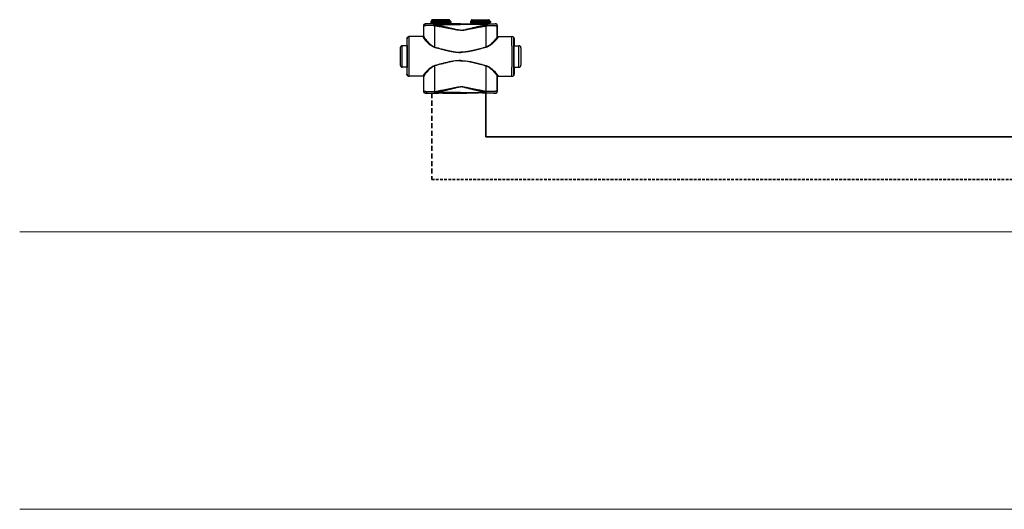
# Model space of a CAD drawing. Header units: millimetres. Extents: x 1279 to 58476, y -6899 to 74987.
# Tile 1 of 157: x 1279 to 2522, y -4179 to -3561. Entities that reach past the tile are written whole.
import ezdxf

# ---------------------------------------------------------------- set-up
doc = ezdxf.new("R2010")
doc.units = ezdxf.units.MM
for name, pattern in [('phl_thick', [0]), ('VERDECKT', [9.525, 6.35, -3.175]), ('ČÁRKOVANÁ', [0.75, 0.5, -0.25])]:
    doc.linetypes.add(name, pattern=pattern)
for name, color, linetype, lineweight in [('UT_POTRUBI - PŘÍVOD', 1, 'Continuous', 35), ('UT_POTRUBI - ZPÁTEČKA', 5, 'ČÁRKOVANÁ', 35), ('UT_SCHÉMA_PŘÍVOD', 10, 'Continuous', 35), ('UT_SCHÉMA_ZPÁTEČKA', 172, 'VERDECKT', 35), ('VZT_50 POPIS - OBECNE', 7, 'Continuous', 5)]:
    doc.layers.add(name, color=color, linetype=linetype, lineweight=lineweight)

msp = doc.modelspace()

# ---------------------------------------------------------------- linework, layer by layer
at = {"color": 0, "linetype": 'Continuous'}
for p, q in [((1791.4, -3566.4), (1791.3, -3566.3)), ((1792.9, -3566.3), (1791.3, -3566.3)), ((1793.3, -3566.4), (1792.9, -3566.3)), ((1798, -3563.1), (1797.7, -3563.4)), ((1822.9, -3563.4), (1797.7, -3563.4)), ((1797.7, -3563.4), (1797.7, -3564.8)), ((1797.7, -3564.8), (1798.6, -3565.7)), ((1797.7, -3564.8), (1822.9, -3564.8)), ((1822.6, -3563.1), (1798, -3563.1)), ((1798.6, -3565.7), (1821.9, -3565.7)), ((1821.8, -3562.3), (1798.8, -3562.3)), ((1798.8, -3562.3), (1798.8, -3563)), ((1821.8, -3563), (1798.8, -3563)), ((1798.8, -3566.1), (1821.8, -3566.1)), ((1798.8, -3566.1), (1798.8, -3566.5)), ((1820.7, -3561.2), (1799.9, -3561.2)), ((1806.4, -3566.5), (1801.5, -3566.5)), ((1801.5, -3567.2), (1801.5, -3566.5)), ((1835.3, -3566.5), (1814.1, -3566.5)), ((1821.8, -3562.3), (1821.8, -3563)), ((1821.8, -3566.1), (1821.8, -3566.5)), ((1822.9, -3564.8), (1821.9, -3565.7)), ((1822.6, -3563.1), (1822.9, -3563.4)), ((1822.9, -3563.4), (1822.9, -3564.8)), ((1829, -3566.3), (1827.3, -3566.4)), ((1835.3, -3566.3), (1829, -3566.3)), ((1835.3, -3566.3), (1841.5, -3566.3)), ((1835.3, -3566.5), (1856.4, -3566.5)), ((1841.5, -3566.3), (1843.3, -3566.4)), ((1848, -3563.1), (1847.7, -3563.4)), ((1847.7, -3563.4), (1872.9, -3563.4)), ((1847.7, -3563.4), (1847.7, -3564.8)), ((1872.9, -3564.8), (1847.7, -3564.8)), ((1847.7, -3564.8), (1848.6, -3565.7)), ((1848, -3563.1), (1872.6, -3563.1)), ((1871.9, -3565.7), (1848.6, -3565.7)), ((1848.8, -3562.3), (1848.8, -3563)), ((1848.8, -3562.3), (1871.8, -3562.3)), ((1848.8, -3563), (1871.8, -3563)), ((1871.8, -3566.1), (1848.8, -3566.1)), ((1848.8, -3566.1), (1848.8, -3566.5)), ((1849.9, -3561.2), (1870.7, -3561.2)), ((1864.1, -3566.5), (1869, -3566.5)), ((1869, -3567.2), (1869, -3566.5)), ((1871.8, -3562.3), (1871.8, -3563)), ((1871.8, -3566.1), (1871.8, -3566.5)), ((1872.9, -3564.8), (1871.9, -3565.7)), ((1872.6, -3563.1), (1872.9, -3563.4)), ((1872.9, -3563.4), (1872.9, -3564.8)), ((1877.3, -3566.4), (1877.6, -3566.3)), ((1877.6, -3566.3), (1879.3, -3566.3)), ((1879.1, -3566.4), (1879.3, -3566.3)), ((1788.9, -3568.9), (1788.8, -3568.8)), ((1788.8, -3581.8), (1788.8, -3568.8)), ((1801.5, -3567.2), (1835.3, -3567.2)), ((1869, -3567.2), (1835.3, -3567.2)), ((1881.6, -3568.9), (1881.8, -3568.8)), ((1881.8, -3581.8), (1881.8, -3568.8)), ((1767.8, -3585.1), (1767.6, -3585.1)), ((1767.6, -3585.1), (1767.6, -3593.2)), ((1788.1, -3582.6), (1770.1, -3582.6)), ((1788.8, -3581.8), (1788.9, -3581.8)), ((1881.8, -3581.8), (1881.6, -3581.8)), ((1882.4, -3582.6), (1900.5, -3582.6)), ((1902.7, -3585.1), (1903, -3585.1)), ((1903, -3585.1), (1903, -3593.2)), ((1759.1, -3596.6), (1759.1, -3618.6)), ((1767.8, -3594.1), (1761.6, -3594.1)), ((1761.6, -3621.1), (1761.6, -3594.1)), ((1767.6, -3593.2), (1767.8, -3593.6)), ((1767.9, -3593.6), (1767.9, -3593.6)), ((1902.6, -3593.6), (1902.6, -3593.6)), ((1903, -3593.2), (1902.7, -3593.6)), ((1902.7, -3594.1), (1909, -3594.1)), ((1909, -3621.1), (1909, -3594.1)), ((1911.5, -3596.6), (1911.5, -3618.6)), ((1767.8, -3621.1), (1761.6, -3621.1)), ((1767.8, -3621.6), (1767.6, -3621.9)), ((1767.6, -3621.9), (1767.6, -3630.1)), ((1767.9, -3621.6), (1767.9, -3621.6)), ((1902.6, -3621.6), (1902.6, -3621.6)), ((1902.7, -3621.1), (1909, -3621.1)), ((1902.7, -3621.6), (1903, -3621.9)), ((1903, -3621.9), (1903, -3630.1)), ((1767.6, -3630.1), (1767.8, -3630.1)), ((1788.1, -3632.6), (1770.1, -3632.6)), ((1788.9, -3633.4), (1788.8, -3633.4)), ((1788.8, -3651.5), (1788.8, -3633.4)), ((1881.6, -3633.4), (1881.8, -3633.4)), ((1881.8, -3651.5), (1881.8, -3633.4)), ((1882.4, -3632.6), (1900.5, -3632.6)), ((1903, -3630.1), (1902.7, -3630.1)), ((1788.8, -3651.5), (1788.9, -3651.4)), ((1791.3, -3654), (1791.4, -3653.9)), ((1793.3, -3653.9), (1792.9, -3654)), ((1802.8, -3651.7), (1803, -3651.7)), ((1803.1, -3653.8), (1803.3, -3653.8)), ((1835.3, -3653.1), (1803.3, -3653.1)), ((1803.3, -3653.8), (1803.3, -3653.1)), ((1803.3, -3653.8), (1804.6, -3653.8)), ((1815.9, -3653.8), (1835.3, -3653.8)), ((1829, -3654), (1827.3, -3653.9)), ((1835.3, -3653.1), (1867.2, -3653.1)), ((1854.6, -3653.8), (1835.3, -3653.8)), ((1841.5, -3654), (1843.3, -3653.9)), ((1867.2, -3653.8), (1865.9, -3653.8)), ((1867.2, -3653.8), (1867.2, -3653.1)), ((1867.4, -3653.8), (1867.2, -3653.8)), ((1867.7, -3651.7), (1867.5, -3651.7)), ((1877.3, -3653.9), (1877.6, -3654)), ((1879.3, -3654), (1879.1, -3653.9)), ((1881.8, -3651.5), (1881.6, -3651.4)), ((1792.9, -3654), (1791.3, -3654)), ((1835.3, -3654), (1829, -3654)), ((1835.3, -3654), (1841.5, -3654)), ((1877.6, -3654), (1879.3, -3654))]:
    msp.add_line(p, q, dxfattribs=at)
for centre, radius, start, end in [((1791.4, -3568.9), 2.5, 90.0025, 179.9975), ((1798.3, -3566.1), 0.5, 0, 45), ((1799.9, -3562.3), 1.1, 90, 180), ((1799.9, -3563), 1.1, 180, 185.2187), ((1820.7, -3562.3), 1.1, 0, 90), ((1820.7, -3563), 1.1, 354.7813, 0), ((1822.3, -3566.1), 0.5, 135, 180), ((1848.3, -3566.1), 0.5, 0, 45), ((1849.9, -3562.3), 1.1, 90, 180), ((1849.9, -3563), 1.1, 180, 185.2187), ((1870.7, -3562.3), 1.1, 0, 90), ((1870.7, -3563), 1.1, 354.7813, 0), ((1872.3, -3566.1), 0.5, 135, 180), ((1879.1, -3568.9), 2.5, 0.0025, 89.9975), ((1770.3, -3585.1), 2.5, 90.0022, 180.0011), ((1788.1, -3581.8), 0.8, 270.0036, 359.9972), ((1882.4, -3581.8), 0.8, 180.0028, 269.9964), ((1900.2, -3585.1), 2.5, 359.9989, 89.9978), ((1761.6, -3596.6), 2.5, 90, 180), ((-671.9, -3607.6), 2442.4, 359.6832, 0.3168), ((4342.4, -3607.6), 2442.4, 179.6832, 180.3168), ((1909, -3596.6), 2.5, 0, 90), ((1761.6, -3618.6), 2.5, 180, 270), ((1909, -3618.6), 2.5, 270, 0), ((1770.3, -3630.1), 2.5, 179.9989, 269.9978), ((1788.1, -3633.4), 0.8, 0.0028, 89.9964), ((1882.4, -3633.4), 0.8, 90.0036, 179.9972), ((1900.2, -3630.1), 2.5, 270.0022, 0.0011), ((1791.4, -3651.4), 2.5, 180.0025, 269.9975), ((1879.1, -3651.4), 2.5, 270.0025, 359.9975)]:
    msp.add_arc(centre, radius, start, end, dxfattribs=at)
at = {"color": 0, "linetype": 'Continuous', "extrusion": (0, 0, -1)}
for centre, major_axis, ratio, start_param, end_param in [((1791.3, -3568.8), (-1.77, 1.77), 0.999973, -0.785384, 0.785384), ((1810.3, -3566.4), (-17, 0), 0.005236, 4.941076, 6.283185), ((1810.3, -3566.4), (-17, 0), 0.005236, 3.141593, 4.483702), ((1770.1, -3585.1), (-2.5, 0), 0.999945, 0, 1.570796), ((1788, -3581.8), (-0.8, 0), 0.999986, -3.141593, -1.659157), ((1767.8, -3607.6), (0, 14), 0.010472, 0, 3.141593), ((1770.1, -3630.1), (-2.5, 0), 0.999945, -1.570796, 0), ((1788, -3633.4), (0.8, 0), 0.999986, -1.395381, 0), ((1791.3, -3651.5), (1.77, 1.77), 0.999973, -3.926977, -2.356208), ((1810.3, -3653.9), (-17, 0), 0.005236, 0, 1.229157), ((1810.3, -3653.9), (-17, 0), 0.005236, 1.912436, 3.141593)]:
    msp.add_ellipse(centre, major_axis=major_axis, ratio=ratio, start_param=start_param, end_param=end_param, dxfattribs=at)
at = {"color": 0, "linetype": 'Continuous'}
for centre, major_axis, ratio, start_param, end_param in [((1860.3, -3566.4), (17, 0), 0.005236, 3.141593, 4.483702), ((1860.3, -3566.4), (17, 0), 0.005236, 4.941076, 6.283185), ((1879.3, -3568.8), (1.77, 1.77), 0.999973, -0.785384, 0.785384), ((1882.6, -3581.8), (0.8, 0), 0.999986, -3.141593, -1.659157), ((1900.5, -3585.1), (2.5, 0), 0.999945, 0, 1.570796), ((1902.7, -3607.6), (0, 14), 0.010472, 0, 3.141593), ((1882.6, -3633.4), (-0.8, 0), 0.999986, -1.395381, 0), ((1900.5, -3630.1), (2.5, 0), 0.999945, -1.570796, 0), ((1860.3, -3653.9), (17, 0), 0.005236, 1.912436, 3.141593), ((1860.3, -3653.9), (17, 0), 0.005236, 0, 1.229157), ((1879.3, -3651.5), (-1.77, 1.77), 0.999973, -3.926977, -2.356208)]:
    msp.add_ellipse(centre, major_axis=major_axis, ratio=ratio, start_param=start_param, end_param=end_param, dxfattribs=at)
for points, knots in [([(1801.5, -3566.5), (1800.8, -3566.5), (1799.5, -3566.5), (1797.8, -3566.5), (1796.6, -3566.5), (1795.7, -3566.5), (1795, -3566.5), (1794.2, -3566.5), (1793.6, -3566.5), (1793, -3566.5), (1792.5, -3566.4), (1792.2, -3566.4), (1791.9, -3566.4), (1791.8, -3566.4), (1791.7, -3566.4), (1791.6, -3566.4), (1791.5, -3566.4), (1791.5, -3566.4), (1791.4, -3566.4), (1791.4, -3566.4), (1791.4, -3566.4), (1791.4, -3566.4), (1791.4, -3566.4), (1791.4, -3566.4)], [0, 0, 0, 0, 0.207653, 0.400343, 0.489423, 0.572844, 0.650059, 0.720565, 0.783909, 0.839692, 0.887568, 0.927242, 0.943927, 0.958477, 0.970869, 0.981088, 0.989117, 0.992306, 0.994945, 0.997032, 0.998568, 0.999554, 1, 1, 1, 1]), ([(1801.5, -3566.5), (1801.5, -3566.5), (1801.4, -3566.6), (1801.3, -3566.7), (1801.2, -3566.9), (1801.1, -3567.1), (1801.1, -3567.4), (1801, -3567.8), (1801, -3568.2), (1800.9, -3568.5), (1800.9, -3568.6)], [0, 0, 0, 0, 0.117156, 0.161001, 0.211236, 0.330442, 0.472834, 0.634922, 0.812344, 1, 1, 1, 1]), ([(1814.1, -3566.5), (1813.5, -3566.5), (1812.2, -3566.5), (1810.3, -3566.5), (1808.3, -3566.5), (1807, -3566.5), (1806.4, -3566.5)], [0, 0, 0, 0, 0.248355, 0.5, 0.751645, 1, 1, 1, 1]), ([(1856.4, -3566.5), (1857, -3566.5), (1858.3, -3566.5), (1860.3, -3566.5), (1862.2, -3566.5), (1863.5, -3566.5), (1864.1, -3566.5)], [0, 0, 0, 0, 0.248355, 0.5, 0.751645, 1, 1, 1, 1]), ([(1869, -3566.5), (1869.7, -3566.5), (1871, -3566.5), (1872.7, -3566.5), (1873.9, -3566.5), (1874.8, -3566.5), (1875.5, -3566.5), (1876.3, -3566.5), (1876.9, -3566.5), (1877.5, -3566.5), (1878, -3566.4), (1878.3, -3566.4), (1878.6, -3566.4), (1878.7, -3566.4), (1878.8, -3566.4), (1878.9, -3566.4), (1879, -3566.4), (1879, -3566.4), (1879.1, -3566.4), (1879.1, -3566.4), (1879.1, -3566.4), (1879.1, -3566.4), (1879.1, -3566.4), (1879.1, -3566.4)], [0, 0, 0, 0, 0.207653, 0.400343, 0.489423, 0.572844, 0.650059, 0.720565, 0.783909, 0.839692, 0.887568, 0.927242, 0.943927, 0.958477, 0.970869, 0.981088, 0.989117, 0.992306, 0.994945, 0.997032, 0.998568, 0.999554, 1, 1, 1, 1]), ([(1869, -3566.5), (1869, -3566.5), (1869.1, -3566.6), (1869.2, -3566.7), (1869.3, -3566.9), (1869.4, -3567.1), (1869.4, -3567.4), (1869.5, -3567.8), (1869.5, -3568.2), (1869.6, -3568.5), (1869.6, -3568.6)], [0, 0, 0, 0, 0.117156, 0.161001, 0.211236, 0.330442, 0.472834, 0.634922, 0.812344, 1, 1, 1, 1]), ([(1800.9, -3568.6), (1800.1, -3568.6), (1798.5, -3568.6), (1796.5, -3568.6), (1795.1, -3568.7), (1794.1, -3568.7), (1793.1, -3568.7), (1792.3, -3568.7), (1791.5, -3568.7), (1790.8, -3568.8), (1790.3, -3568.8), (1789.8, -3568.8), (1789.6, -3568.8), (1789.4, -3568.8), (1789.2, -3568.8), (1789.1, -3568.9), (1789, -3568.9), (1788.9, -3568.9), (1788.9, -3568.9), (1788.9, -3568.9), (1788.9, -3568.9)], [0, 0, 0, 0, 0.207034, 0.39928, 0.488214, 0.57154, 0.648707, 0.71921, 0.782588, 0.838437, 0.886403, 0.926186, 0.942933, 0.957549, 0.970012, 0.98031, 0.988432, 0.994377, 0.998178, 1, 1, 1, 1]), ([(1788.9, -3582.3), (1788.9, -3581.2), (1788.9, -3576.7), (1788.9, -3572.3), (1788.9, -3568.9)], [0, 0, 0, 0, 0.250733, 1, 1, 1, 1]), ([(1801.5, -3567.2), (1801.4, -3567.4), (1801.2, -3567.9), (1801, -3568.3), (1800.9, -3568.6)], [0, 0, 0, 0, 0.464895, 1, 1, 1, 1]), ([(1802.8, -3569), (1802.6, -3568.9), (1802, -3568.8), (1801.4, -3568.7), (1800.9, -3568.6)], [0, 0, 0, 0, 0.252579, 1, 1, 1, 1]), ([(1803.1, -3567.6), (1803, -3567.6), (1802.5, -3567.5), (1801.9, -3567.3), (1801.5, -3567.2)], [0, 0, 0, 0, 0.253704, 1, 1, 1, 1]), ([(1803.1, -3567.6), (1803.1, -3567.8), (1802.9, -3568.3), (1802.8, -3568.7), (1802.8, -3569)], [0, 0, 0, 0, 0.464569, 1, 1, 1, 1]), ([(1835.3, -3574.6), (1835.3, -3574.6), (1834.6, -3574.6), (1833.2, -3574.5), (1831.1, -3574.2), (1829.1, -3573.9), (1826.4, -3573.4), (1823, -3572.7), (1819, -3571.9), (1814.9, -3571.1), (1810.9, -3570.4), (1806.8, -3569.7), (1804.1, -3569.2), (1802.8, -3569)], [0.5000015, 0.5000015, 0.5000015, 0.5000015, 0.500002, 0.5313979, 0.5627848, 0.5941575, 0.6255147, 0.6881766, 0.7507583, 0.8132458, 0.8756245, 0.9378805, 1, 1, 1, 1]), ([(1802.8, -3595.7), (1802.8, -3593.5), (1802.8, -3584.6), (1802.8, -3575.7), (1802.8, -3569)], [0, 0, 0, 0, 0.250952, 1, 1, 1, 1]), ([(1835.3, -3574.4), (1835.3, -3574.4), (1834.9, -3574.4), (1834.2, -3574.4), (1832.8, -3574.3), (1831.1, -3574), (1829.1, -3573.6), (1827.1, -3573.1), (1825.1, -3572.6), (1822.4, -3572), (1819.1, -3571.2), (1815.1, -3570.2), (1811.1, -3569.3), (1807.1, -3568.5), (1804.5, -3567.9), (1803.1, -3567.6)], [0.499995, 0.499995, 0.499995, 0.499995, 0.4999958, 0.5157333, 0.5314718, 0.5629204, 0.5943483, 0.6257534, 0.6571339, 0.6884877, 0.7511054, 0.813586, 0.8759088, 0.9380534, 1, 1, 1, 1]), ([(1835.3, -3574.4), (1835.3, -3574.4), (1835.6, -3574.4), (1836.3, -3574.4), (1837.7, -3574.3), (1839.4, -3574), (1841.4, -3573.6), (1843.4, -3573.1), (1845.4, -3572.6), (1848.1, -3572), (1851.4, -3571.2), (1855.4, -3570.2), (1859.4, -3569.3), (1863.4, -3568.5), (1866, -3567.9), (1867.4, -3567.6)], [0.499995, 0.499995, 0.499995, 0.499995, 0.4999958, 0.5157333, 0.5314718, 0.5629204, 0.5943483, 0.6257534, 0.6571339, 0.6884877, 0.7511054, 0.813586, 0.8759088, 0.9380534, 1, 1, 1, 1]), ([(1835.3, -3574.6), (1835.3, -3574.6), (1835.9, -3574.6), (1837.3, -3574.5), (1839.4, -3574.2), (1841.4, -3573.9), (1844.1, -3573.4), (1847.5, -3572.7), (1851.5, -3571.9), (1855.6, -3571.1), (1859.6, -3570.4), (1863.7, -3569.7), (1866.4, -3569.2), (1867.7, -3569)], [0.5000015, 0.5000015, 0.5000015, 0.5000015, 0.500002, 0.5313979, 0.5627848, 0.5941575, 0.6255147, 0.6881766, 0.7507583, 0.8132458, 0.8756245, 0.9378805, 1, 1, 1, 1]), ([(1867.4, -3567.6), (1867.5, -3567.6), (1868, -3567.5), (1868.6, -3567.3), (1869, -3567.2)], [0, 0, 0, 0, 0.253704, 1, 1, 1, 1]), ([(1867.4, -3567.6), (1867.4, -3567.8), (1867.6, -3568.3), (1867.7, -3568.7), (1867.7, -3569)], [0, 0, 0, 0, 0.464569, 1, 1, 1, 1]), ([(1867.7, -3569), (1867.9, -3568.9), (1868.5, -3568.8), (1869.1, -3568.7), (1869.6, -3568.6)], [0, 0, 0, 0, 0.252579, 1, 1, 1, 1]), ([(1867.7, -3595.7), (1867.7, -3593.5), (1867.7, -3584.6), (1867.7, -3575.7), (1867.7, -3569)], [0, 0, 0, 0, 0.250952, 1, 1, 1, 1]), ([(1869, -3567.2), (1869.1, -3567.4), (1869.3, -3567.9), (1869.5, -3568.3), (1869.6, -3568.6)], [0, 0, 0, 0, 0.464895, 1, 1, 1, 1]), ([(1869.6, -3568.6), (1870.4, -3568.6), (1872, -3568.6), (1874, -3568.6), (1875.4, -3568.7), (1876.4, -3568.7), (1877.4, -3568.7), (1878.2, -3568.7), (1879, -3568.7), (1879.7, -3568.8), (1880.2, -3568.8), (1880.7, -3568.8), (1880.9, -3568.8), (1881.1, -3568.8), (1881.3, -3568.8), (1881.4, -3568.9), (1881.5, -3568.9), (1881.6, -3568.9), (1881.6, -3568.9), (1881.6, -3568.9), (1881.6, -3568.9)], [0, 0, 0, 0, 0.207034, 0.39928, 0.488214, 0.57154, 0.648707, 0.71921, 0.782588, 0.838437, 0.886403, 0.926186, 0.942933, 0.957549, 0.970012, 0.98031, 0.988432, 0.994377, 0.998178, 1, 1, 1, 1]), ([(1881.6, -3582.3), (1881.6, -3581.2), (1881.6, -3576.7), (1881.6, -3572.3), (1881.6, -3568.9)], [0, 0, 0, 0, 0.250733, 1, 1, 1, 1]), ([(1767.9, -3593.6), (1767.9, -3593), (1767.9, -3591.8), (1767.9, -3590.3), (1767.9, -3589.3), (1767.9, -3588.6), (1767.9, -3587.9), (1767.9, -3587.4), (1767.9, -3586.8), (1767.8, -3586.4), (1767.8, -3586), (1767.8, -3585.7), (1767.8, -3585.5), (1767.8, -3585.4), (1767.8, -3585.3), (1767.8, -3585.2), (1767.8, -3585.2), (1767.8, -3585.1), (1767.8, -3585.1), (1767.8, -3585.1), (1767.8, -3585.1)], [0, 0, 0, 0, 0.221931, 0.420259, 0.509783, 0.592499, 0.668149, 0.736495, 0.797321, 0.850436, 0.895675, 0.932895, 0.948462, 0.961984, 0.973451, 0.982856, 0.990196, 0.99547, 0.998697, 1, 1, 1, 1]), ([(1770.5, -3594.1), (1770.5, -3593.3), (1770.4, -3591.7), (1770.4, -3589.7), (1770.4, -3588.3), (1770.4, -3587.3), (1770.4, -3586.5), (1770.4, -3585.7), (1770.4, -3585), (1770.3, -3584.4), (1770.3, -3583.8), (1770.3, -3583.5), (1770.3, -3583.2), (1770.3, -3583), (1770.3, -3582.9), (1770.3, -3582.8), (1770.3, -3582.7), (1770.3, -3582.7), (1770.3, -3582.6), (1770.3, -3582.6), (1770.3, -3582.6), (1770.3, -3582.6)], [0, 0, 0, 0, 0.218984, 0.416191, 0.505653, 0.588551, 0.664564, 0.733396, 0.794781, 0.848478, 0.894279, 0.932006, 0.947796, 0.961515, 0.973152, 0.982695, 0.990138, 0.995479, 0.998726, 0.999584, 1, 1, 1, 1]), ([(1788.9, -3582.3), (1788.9, -3582.4), (1788.8, -3582.6), (1788.7, -3582.9), (1788.4, -3583.1), (1788.2, -3583.1), (1788.1, -3583.1)], [0, 0, 0, 0, 0.247572, 0.496581, 0.747591, 1, 1, 1, 1]), ([(1788.1, -3582.6), (1788.1, -3582.6), (1788.1, -3582.6), (1788.1, -3582.6), (1788.1, -3582.6), (1788.1, -3582.6), (1788.1, -3582.7), (1788.1, -3582.7), (1788.1, -3582.8), (1788.1, -3582.9), (1788.1, -3583), (1788.1, -3583.1), (1788.1, -3583.1)], [0, 0, 0, 0, 0.005122, 0.017304, 0.037118, 0.064661, 0.143035, 0.252499, 0.393016, 0.564526, 0.766907, 1, 1, 1, 1]), ([(1788.1, -3583.1), (1788.1, -3583.2), (1788.1, -3583.3), (1788.2, -3583.5), (1788.3, -3583.8), (1788.5, -3584.2), (1788.9, -3584.7), (1789.4, -3585.4), (1790, -3586.2), (1791.1, -3587.4), (1792.6, -3589), (1794.6, -3590.9), (1796.5, -3592.6), (1798.2, -3593.8), (1800.1, -3595), (1801.6, -3595.8), (1802.7, -3596.1)], [0, 0, 0, 0, 0.009694, 0.02127, 0.034861, 0.050494, 0.087694, 0.13227, 0.183417, 0.240322, 0.368483, 0.511765, 0.666448, 0.747227, 0.829948, 1, 1, 1, 1]), ([(1788.9, -3581.8), (1788.9, -3581.8), (1788.9, -3581.8), (1788.9, -3581.8), (1788.9, -3581.8), (1788.9, -3581.8), (1788.9, -3581.9), (1788.9, -3581.9), (1788.9, -3582), (1788.9, -3582.1), (1788.9, -3582.2), (1788.9, -3582.3), (1788.9, -3582.3)], [0, 0, 0, 0, 0.005057, 0.017214, 0.037015, 0.06455, 0.142921, 0.252392, 0.392925, 0.564459, 0.766871, 1, 1, 1, 1]), ([(1788.9, -3582.3), (1788.9, -3582.4), (1788.9, -3582.5), (1789, -3582.8), (1789.1, -3583), (1789.3, -3583.4), (1789.6, -3584), (1790.1, -3584.7), (1790.7, -3585.5), (1791.7, -3586.7), (1793.1, -3588.4), (1795, -3590.4), (1796.9, -3592.1), (1798.5, -3593.4), (1800.2, -3594.7), (1801.7, -3595.4), (1802.8, -3595.7)], [0, 0, 0, 0, 0.010286, 0.022433, 0.036551, 0.052653, 0.090607, 0.135698, 0.187142, 0.244158, 0.372094, 0.514728, 0.6685, 0.748767, 0.830965, 1, 1, 1, 1]), ([(1881.6, -3582.3), (1881.6, -3582.4), (1881.6, -3582.5), (1881.5, -3582.8), (1881.4, -3583), (1881.2, -3583.4), (1880.9, -3584), (1880.4, -3584.7), (1879.8, -3585.5), (1878.8, -3586.7), (1877.4, -3588.4), (1875.5, -3590.4), (1873.6, -3592.1), (1872, -3593.4), (1870.3, -3594.7), (1868.8, -3595.4), (1867.7, -3595.7)], [0, 0, 0, 0, 0.010286, 0.022433, 0.036551, 0.052653, 0.090607, 0.135698, 0.187142, 0.244158, 0.372094, 0.514728, 0.6685, 0.748767, 0.830965, 1, 1, 1, 1]), ([(1882.4, -3583.1), (1882.4, -3583.2), (1882.4, -3583.3), (1882.3, -3583.5), (1882.2, -3583.8), (1882, -3584.2), (1881.6, -3584.7), (1881.1, -3585.4), (1880.5, -3586.2), (1879.4, -3587.4), (1877.9, -3589), (1875.9, -3590.9), (1874, -3592.6), (1872.3, -3593.8), (1870.4, -3595), (1868.9, -3595.8), (1867.8, -3596.1)], [0, 0, 0, 0, 0.009694, 0.02127, 0.034861, 0.050494, 0.087694, 0.13227, 0.183417, 0.240322, 0.368483, 0.511765, 0.666448, 0.747227, 0.829948, 1, 1, 1, 1]), ([(1881.6, -3581.8), (1881.6, -3581.8), (1881.6, -3581.8), (1881.6, -3581.8), (1881.6, -3581.8), (1881.6, -3581.8), (1881.6, -3581.9), (1881.6, -3581.9), (1881.6, -3582), (1881.6, -3582.1), (1881.6, -3582.2), (1881.6, -3582.3), (1881.6, -3582.3)], [0, 0, 0, 0, 0.005057, 0.017214, 0.037015, 0.06455, 0.142921, 0.252392, 0.392925, 0.564459, 0.766871, 1, 1, 1, 1]), ([(1881.6, -3582.3), (1881.6, -3582.4), (1881.7, -3582.6), (1881.8, -3582.9), (1882.1, -3583.1), (1882.3, -3583.1), (1882.4, -3583.1)], [0, 0, 0, 0, 0.247572, 0.496581, 0.747591, 1, 1, 1, 1]), ([(1882.4, -3582.6), (1882.4, -3582.6), (1882.4, -3582.6), (1882.4, -3582.6), (1882.4, -3582.6), (1882.4, -3582.6), (1882.4, -3582.7), (1882.4, -3582.7), (1882.4, -3582.8), (1882.4, -3582.9), (1882.4, -3583), (1882.4, -3583.1), (1882.4, -3583.1)], [0, 0, 0, 0, 0.005122, 0.017304, 0.037118, 0.064661, 0.143035, 0.252499, 0.393016, 0.564526, 0.766907, 1, 1, 1, 1]), ([(1900, -3594.1), (1900, -3593.3), (1900.1, -3591.7), (1900.1, -3589.7), (1900.1, -3588.3), (1900.1, -3587.3), (1900.1, -3586.5), (1900.1, -3585.7), (1900.1, -3585), (1900.2, -3584.4), (1900.2, -3583.8), (1900.2, -3583.5), (1900.2, -3583.2), (1900.2, -3583), (1900.2, -3582.9), (1900.2, -3582.8), (1900.2, -3582.7), (1900.2, -3582.7), (1900.2, -3582.6), (1900.2, -3582.6), (1900.2, -3582.6), (1900.2, -3582.6)], [0, 0, 0, 0, 0.218984, 0.416191, 0.505653, 0.588551, 0.664564, 0.733396, 0.794781, 0.848478, 0.894279, 0.932006, 0.947796, 0.961515, 0.973152, 0.982695, 0.990138, 0.995479, 0.998726, 0.999584, 1, 1, 1, 1]), ([(1902.6, -3593.6), (1902.6, -3593), (1902.6, -3591.8), (1902.6, -3590.3), (1902.6, -3589.3), (1902.6, -3588.6), (1902.6, -3587.9), (1902.6, -3587.4), (1902.6, -3586.8), (1902.7, -3586.4), (1902.7, -3586), (1902.7, -3585.7), (1902.7, -3585.5), (1902.7, -3585.4), (1902.7, -3585.3), (1902.7, -3585.2), (1902.7, -3585.2), (1902.7, -3585.1), (1902.7, -3585.1), (1902.7, -3585.1), (1902.7, -3585.1)], [0, 0, 0, 0, 0.221931, 0.420259, 0.509783, 0.592499, 0.668149, 0.736495, 0.797321, 0.850436, 0.895675, 0.932895, 0.948462, 0.961984, 0.973451, 0.982856, 0.990196, 0.99547, 0.998697, 1, 1, 1, 1]), ([(1767.9, -3621.6), (1768, -3619.4), (1768, -3614.7), (1768, -3607.6), (1768, -3600.5), (1768, -3595.8), (1767.9, -3593.6)], [0, 0, 0, 0, 0.235226, 0.499987, 0.764754, 1, 1, 1, 1]), ([(1802.8, -3595.7), (1802.8, -3595.8), (1802.8, -3595.9), (1802.7, -3596), (1802.7, -3596.1)], [0, 0, 0, 0, 0.258378, 1, 1, 1, 1]), ([(1802.7, -3596.1), (1805.4, -3596.8), (1809.4, -3597.9), (1814.7, -3599.2), (1818.8, -3600.2), (1822.8, -3601.1), (1826.9, -3601.8), (1830.4, -3602.2), (1833.2, -3602.4), (1834.6, -3602.4), (1835.3, -3602.4), (1835.3, -3602.4)], [0, 0, 0, 0, 0.1245061, 0.1869228, 0.2494269, 0.3120016, 0.3746311, 0.4372993, 0.4686472, 0.4999998, 0.5, 0.5, 0.5, 0.5]), ([(1802.8, -3595.7), (1805.5, -3596.5), (1809.5, -3597.6), (1814.8, -3599), (1818.8, -3600), (1822.9, -3600.9), (1827, -3601.6), (1830.4, -3602.1), (1833.2, -3602.3), (1834.6, -3602.3), (1835.3, -3602.3), (1835.3, -3602.3)], [0, 0, 0, 0, 0.1244767, 0.1868883, 0.2493924, 0.3119715, 0.3746087, 0.437287, 0.4686409, 0.4999998, 0.5, 0.5, 0.5, 0.5]), ([(1867.7, -3595.7), (1865, -3596.5), (1861.1, -3597.6), (1855.7, -3599), (1851.7, -3600), (1847.6, -3600.9), (1843.5, -3601.6), (1840.1, -3602.1), (1837.3, -3602.3), (1835.9, -3602.3), (1835.3, -3602.3), (1835.3, -3602.3)], [0, 0, 0, 0, 0.1244767, 0.1868883, 0.2493924, 0.3119715, 0.3746087, 0.437287, 0.4686409, 0.4999998, 0.5, 0.5, 0.5, 0.5]), ([(1867.8, -3596.1), (1865.1, -3596.8), (1861.1, -3597.9), (1855.8, -3599.2), (1851.7, -3600.2), (1847.7, -3601.1), (1843.6, -3601.8), (1840.1, -3602.2), (1837.3, -3602.4), (1835.9, -3602.4), (1835.3, -3602.4), (1835.3, -3602.4)], [0, 0, 0, 0, 0.1245061, 0.1869228, 0.2494269, 0.3120016, 0.3746311, 0.4372993, 0.4686472, 0.4999998, 0.5, 0.5, 0.5, 0.5]), ([(1867.7, -3595.7), (1867.7, -3595.8), (1867.7, -3595.9), (1867.8, -3596), (1867.8, -3596.1)], [0, 0, 0, 0, 0.258378, 1, 1, 1, 1]), ([(1902.6, -3621.6), (1902.5, -3619.4), (1902.5, -3614.7), (1902.5, -3607.6), (1902.5, -3600.5), (1902.5, -3595.8), (1902.6, -3593.6)], [0, 0, 0, 0, 0.235226, 0.499987, 0.764754, 1, 1, 1, 1]), ([(1835.3, -3612.8), (1833.9, -3612.8), (1831.1, -3612.9), (1826.9, -3613.4), (1822.8, -3614.1), (1818.8, -3615), (1814.7, -3616), (1809.4, -3617.3), (1805.4, -3618.4), (1802.7, -3619.1)], [0.5, 0.5, 0.5, 0.5, 0.5626889, 0.6253582, 0.6879892, 0.7505657, 0.8130716, 0.8754902, 1, 1, 1, 1]), ([(1835.3, -3612.9), (1833.9, -3612.9), (1831.1, -3613), (1827, -3613.5), (1822.9, -3614.3), (1818.8, -3615.2), (1814.8, -3616.2), (1809.5, -3617.6), (1805.5, -3618.7), (1802.8, -3619.5)], [0.5, 0.5, 0.5, 0.5, 0.5627005, 0.6253799, 0.6880187, 0.7505997, 0.8131057, 0.8755193, 1, 1, 1, 1]), ([(1835.3, -3612.8), (1836.6, -3612.8), (1839.4, -3612.9), (1843.6, -3613.4), (1847.7, -3614.1), (1851.7, -3615), (1855.8, -3616), (1861.1, -3617.3), (1865.1, -3618.4), (1867.8, -3619.1)], [0.5, 0.5, 0.5, 0.5, 0.5626889, 0.6253582, 0.6879892, 0.7505657, 0.8130716, 0.8754902, 1, 1, 1, 1]), ([(1835.3, -3612.9), (1836.6, -3612.9), (1839.4, -3613), (1843.5, -3613.5), (1847.6, -3614.3), (1851.7, -3615.2), (1855.7, -3616.2), (1861.1, -3617.6), (1865, -3618.7), (1867.7, -3619.5)], [0.5, 0.5, 0.5, 0.5, 0.5627005, 0.6253799, 0.6880187, 0.7505997, 0.8131057, 0.8755193, 1, 1, 1, 1]), ([(1767.8, -3630.1), (1767.8, -3630.1), (1767.8, -3630.1), (1767.8, -3630.1), (1767.8, -3630), (1767.8, -3629.9), (1767.8, -3629.9), (1767.8, -3629.8), (1767.8, -3629.7), (1767.8, -3629.5), (1767.8, -3629.2), (1767.8, -3628.8), (1767.9, -3628.4), (1767.9, -3627.8), (1767.9, -3627.3), (1767.9, -3626.6), (1767.9, -3625.9), (1767.9, -3624.9), (1767.9, -3623.4), (1767.9, -3622.2), (1767.9, -3621.6)], [0, 0, 0, 0, 0.001303, 0.00453, 0.009804, 0.017144, 0.026549, 0.038016, 0.051538, 0.067105, 0.104325, 0.149564, 0.202679, 0.263505, 0.331851, 0.407501, 0.490217, 0.579741, 0.778069, 1, 1, 1, 1]), ([(1770.3, -3632.6), (1770.3, -3632.6), (1770.3, -3632.6), (1770.3, -3632.6), (1770.3, -3632.5), (1770.3, -3632.5), (1770.3, -3632.4), (1770.3, -3632.3), (1770.3, -3632.1), (1770.3, -3632), (1770.3, -3631.7), (1770.3, -3631.4), (1770.3, -3630.8), (1770.4, -3630.2), (1770.4, -3629.5), (1770.4, -3628.7), (1770.4, -3627.8), (1770.4, -3626.9), (1770.4, -3625.5), (1770.4, -3623.5), (1770.5, -3621.9), (1770.5, -3621.1)], [0, 0, 0, 0, 0.000416, 0.001274, 0.004521, 0.009862, 0.017305, 0.026849, 0.038485, 0.052204, 0.067994, 0.105721, 0.151522, 0.205219, 0.266604, 0.335437, 0.411449, 0.494347, 0.58381, 0.781016, 1, 1, 1, 1]), ([(1802.7, -3619.1), (1801.6, -3619.4), (1800.1, -3620.1), (1798.2, -3621.3), (1796.5, -3622.6), (1794.6, -3624.3), (1792.6, -3626.2), (1791.1, -3627.8), (1790, -3629), (1789.4, -3629.8), (1788.9, -3630.5), (1788.5, -3631), (1788.3, -3631.4), (1788.2, -3631.6), (1788.1, -3631.9), (1788.1, -3632), (1788.1, -3632.1)], [0, 0, 0, 0, 0.170052, 0.252774, 0.333553, 0.488235, 0.631517, 0.759678, 0.816583, 0.86773, 0.912306, 0.949506, 0.965139, 0.978731, 0.990306, 1, 1, 1, 1]), ([(1802.8, -3619.5), (1801.7, -3619.8), (1800.2, -3620.5), (1798.5, -3621.8), (1796.9, -3623.1), (1795, -3624.8), (1793.1, -3626.8), (1791.7, -3628.4), (1790.7, -3629.7), (1790.1, -3630.5), (1789.6, -3631.2), (1789.3, -3631.8), (1789.1, -3632.2), (1789, -3632.4), (1788.9, -3632.6), (1788.9, -3632.8), (1788.9, -3632.9)], [0, 0, 0, 0, 0.169036, 0.251233, 0.3315, 0.485272, 0.627906, 0.755842, 0.812858, 0.864302, 0.909393, 0.947347, 0.963449, 0.977567, 0.989714, 1, 1, 1, 1]), ([(1802.8, -3619.5), (1802.8, -3619.4), (1802.8, -3619.3), (1802.7, -3619.2), (1802.7, -3619.1)], [0, 0, 0, 0, 0.258378, 1, 1, 1, 1]), ([(1802.8, -3651.7), (1802.8, -3649.1), (1802.8, -3638.3), (1802.8, -3627.5), (1802.8, -3619.5)], [0, 0, 0, 0, 0.248459, 1, 1, 1, 1]), ([(1867.7, -3619.5), (1867.7, -3619.4), (1867.7, -3619.3), (1867.8, -3619.2), (1867.8, -3619.1)], [0, 0, 0, 0, 0.258378, 1, 1, 1, 1]), ([(1867.7, -3619.5), (1868.8, -3619.8), (1870.3, -3620.5), (1872, -3621.8), (1873.6, -3623.1), (1875.5, -3624.8), (1877.4, -3626.8), (1878.8, -3628.4), (1879.8, -3629.7), (1880.4, -3630.5), (1880.9, -3631.2), (1881.2, -3631.8), (1881.4, -3632.2), (1881.5, -3632.4), (1881.6, -3632.6), (1881.6, -3632.8), (1881.6, -3632.9)], [0, 0, 0, 0, 0.169036, 0.251233, 0.3315, 0.485272, 0.627906, 0.755842, 0.812858, 0.864302, 0.909393, 0.947347, 0.963449, 0.977567, 0.989714, 1, 1, 1, 1]), ([(1867.7, -3651.7), (1867.7, -3649.1), (1867.7, -3638.3), (1867.7, -3627.5), (1867.7, -3619.5)], [0, 0, 0, 0, 0.248459, 1, 1, 1, 1]), ([(1867.8, -3619.1), (1868.9, -3619.4), (1870.4, -3620.1), (1872.3, -3621.3), (1874, -3622.6), (1875.9, -3624.3), (1877.9, -3626.2), (1879.4, -3627.8), (1880.5, -3629), (1881.1, -3629.8), (1881.6, -3630.5), (1882, -3631), (1882.2, -3631.4), (1882.3, -3631.6), (1882.4, -3631.9), (1882.4, -3632), (1882.4, -3632.1)], [0, 0, 0, 0, 0.170052, 0.252774, 0.333553, 0.488235, 0.631517, 0.759678, 0.816583, 0.86773, 0.912306, 0.949506, 0.965139, 0.978731, 0.990306, 1, 1, 1, 1]), ([(1900.2, -3632.6), (1900.2, -3632.6), (1900.2, -3632.6), (1900.2, -3632.6), (1900.2, -3632.5), (1900.2, -3632.5), (1900.2, -3632.4), (1900.2, -3632.3), (1900.2, -3632.1), (1900.2, -3632), (1900.2, -3631.7), (1900.2, -3631.4), (1900.2, -3630.8), (1900.1, -3630.2), (1900.1, -3629.5), (1900.1, -3628.7), (1900.1, -3627.8), (1900.1, -3626.9), (1900.1, -3625.5), (1900.1, -3623.5), (1900, -3621.9), (1900, -3621.1)], [0, 0, 0, 0, 0.000416, 0.001274, 0.004521, 0.009862, 0.017305, 0.026849, 0.038485, 0.052204, 0.067994, 0.105721, 0.151522, 0.205219, 0.266604, 0.335437, 0.411449, 0.494347, 0.58381, 0.781016, 1, 1, 1, 1]), ([(1902.7, -3630.1), (1902.7, -3630.1), (1902.7, -3630.1), (1902.7, -3630.1), (1902.7, -3630), (1902.7, -3629.9), (1902.7, -3629.9), (1902.7, -3629.8), (1902.7, -3629.7), (1902.7, -3629.5), (1902.7, -3629.2), (1902.7, -3628.8), (1902.6, -3628.4), (1902.6, -3627.8), (1902.6, -3627.3), (1902.6, -3626.6), (1902.6, -3625.9), (1902.6, -3624.9), (1902.6, -3623.4), (1902.6, -3622.2), (1902.6, -3621.6)], [0, 0, 0, 0, 0.001303, 0.00453, 0.009804, 0.017144, 0.026549, 0.038016, 0.051538, 0.067105, 0.104325, 0.149564, 0.202679, 0.263505, 0.331851, 0.407501, 0.490217, 0.579741, 0.778069, 1, 1, 1, 1]), ([(1788.1, -3632.1), (1788.1, -3632.1), (1788.1, -3632.2), (1788.1, -3632.3), (1788.1, -3632.4), (1788.1, -3632.5), (1788.1, -3632.5), (1788.1, -3632.6), (1788.1, -3632.6), (1788.1, -3632.6), (1788.1, -3632.6), (1788.1, -3632.6), (1788.1, -3632.6)], [0, 0, 0, 0, 0.233093, 0.435474, 0.606984, 0.747501, 0.856965, 0.935339, 0.962882, 0.982696, 0.994878, 1, 1, 1, 1]), ([(1788.9, -3632.9), (1788.9, -3632.8), (1788.8, -3632.6), (1788.7, -3632.3), (1788.4, -3632.1), (1788.2, -3632.1), (1788.1, -3632.1)], [0, 0, 0, 0, 0.247572, 0.496581, 0.747591, 1, 1, 1, 1]), ([(1788.9, -3651.4), (1788.9, -3649.8), (1788.9, -3643.7), (1788.9, -3637.5), (1788.9, -3632.9)], [0, 0, 0, 0, 0.248801, 1, 1, 1, 1]), ([(1788.9, -3632.9), (1788.9, -3632.9), (1788.9, -3633), (1788.9, -3633.1), (1788.9, -3633.2), (1788.9, -3633.3), (1788.9, -3633.3), (1788.9, -3633.4), (1788.9, -3633.4), (1788.9, -3633.4), (1788.9, -3633.4), (1788.9, -3633.4), (1788.9, -3633.4)], [0, 0, 0, 0, 0.23313, 0.435541, 0.607074, 0.747608, 0.857079, 0.93545, 0.962985, 0.982786, 0.994943, 1, 1, 1, 1]), ([(1881.6, -3632.9), (1881.6, -3632.8), (1881.7, -3632.6), (1881.8, -3632.3), (1882.1, -3632.1), (1882.3, -3632.1), (1882.4, -3632.1)], [0, 0, 0, 0, 0.247572, 0.496581, 0.747591, 1, 1, 1, 1]), ([(1881.6, -3651.4), (1881.6, -3649.8), (1881.6, -3643.7), (1881.6, -3637.5), (1881.6, -3632.9)], [0, 0, 0, 0, 0.248801, 1, 1, 1, 1]), ([(1881.6, -3632.9), (1881.6, -3632.9), (1881.6, -3633), (1881.6, -3633.1), (1881.6, -3633.2), (1881.6, -3633.3), (1881.6, -3633.3), (1881.6, -3633.4), (1881.6, -3633.4), (1881.6, -3633.4), (1881.6, -3633.4), (1881.6, -3633.4), (1881.6, -3633.4)], [0, 0, 0, 0, 0.23313, 0.435541, 0.607074, 0.747608, 0.857079, 0.93545, 0.962985, 0.982786, 0.994943, 1, 1, 1, 1]), ([(1882.4, -3632.1), (1882.4, -3632.1), (1882.4, -3632.2), (1882.4, -3632.3), (1882.4, -3632.4), (1882.4, -3632.5), (1882.4, -3632.5), (1882.4, -3632.6), (1882.4, -3632.6), (1882.4, -3632.6), (1882.4, -3632.6), (1882.4, -3632.6), (1882.4, -3632.6)], [0, 0, 0, 0, 0.233093, 0.435474, 0.606984, 0.747501, 0.856965, 0.935339, 0.962882, 0.982696, 0.994878, 1, 1, 1, 1]), ([(1788.9, -3651.4), (1788.9, -3651.4), (1788.9, -3651.4), (1788.9, -3651.4), (1789, -3651.4), (1789.1, -3651.4), (1789.3, -3651.5), (1789.5, -3651.5), (1789.7, -3651.5), (1790, -3651.5), (1790.5, -3651.5), (1791.2, -3651.6), (1792, -3651.6), (1792.9, -3651.6), (1793.9, -3651.7), (1794.9, -3651.7), (1796.1, -3651.7), (1797.8, -3651.7), (1800, -3651.7), (1801.9, -3651.7), (1802.8, -3651.7)], [0, 0, 0, 0, 0.001901, 0.0058, 0.011886, 0.020197, 0.030732, 0.043479, 0.058422, 0.075536, 0.116153, 0.165047, 0.22186, 0.286169, 0.35749, 0.43527, 0.518903, 0.607727, 0.798032, 1, 1, 1, 1]), ([(1791.4, -3653.9), (1791.4, -3653.9), (1791.4, -3653.9), (1791.4, -3653.9), (1791.4, -3653.9), (1791.4, -3653.9), (1791.5, -3653.9), (1791.5, -3653.9), (1791.6, -3653.9), (1791.7, -3653.9), (1791.9, -3653.9), (1792, -3653.9), (1792.2, -3653.9), (1792.5, -3653.8), (1792.8, -3653.8), (1793.3, -3653.8), (1794, -3653.8), (1794.7, -3653.8), (1795.6, -3653.8), (1796.5, -3653.8), (1797.5, -3653.8), (1798.9, -3653.8), (1800.8, -3653.8), (1802.3, -3653.8), (1803.1, -3653.8)], [0, 0, 0, 0, 0.000442, 0.001439, 0.003, 0.005125, 0.007814, 0.011067, 0.019262, 0.029696, 0.04235, 0.057205, 0.074237, 0.093413, 0.114703, 0.163471, 0.220191, 0.284451, 0.355774, 0.433617, 0.517377, 0.606395, 0.797271, 1, 1, 1, 1]), ([(1803.1, -3653.8), (1803.1, -3653.8), (1803.1, -3653.8), (1803, -3653.7), (1803, -3653.6), (1803, -3653.6), (1802.9, -3653.4), (1802.9, -3653.1), (1802.8, -3652.5), (1802.8, -3652), (1802.8, -3651.7)], [0, 0, 0, 0, 0.03281, 0.058939, 0.09263, 0.134005, 0.182986, 0.302653, 0.616803, 1, 1, 1, 1]), ([(1803, -3651.7), (1804.3, -3651.5), (1807, -3651.1), (1811, -3650.3), (1815, -3649.6), (1818.4, -3648.9), (1821.1, -3648.4), (1823.1, -3648), (1825.1, -3647.6), (1827.1, -3647.1), (1829.2, -3646.7), (1830.8, -3646.4), (1832.2, -3646.1), (1833.5, -3645.9), (1834.6, -3645.7), (1835.3, -3645.7)], [0, 0, 0, 0, 0.0621172, 0.1243716, 0.1867502, 0.2492392, 0.2805207, 0.3118245, 0.3431487, 0.3744915, 0.4058513, 0.4372266, 0.4529199, 0.4686172, 0.5, 0.5, 0.5, 0.5]), ([(1803.3, -3653.8), (1803.3, -3653.8), (1803.2, -3653.8), (1803.2, -3653.7), (1803.2, -3653.6), (1803.2, -3653.6), (1803.1, -3653.4), (1803.1, -3653.1), (1803, -3652.5), (1803, -3652), (1803, -3651.7)], [0, 0, 0, 0, 0.032697, 0.058797, 0.092469, 0.133835, 0.182813, 0.302491, 0.616704, 1, 1, 1, 1]), ([(1803.3, -3653.1), (1803.2, -3652.9), (1803.1, -3652.4), (1803, -3652), (1803, -3651.7)], [0, 0, 0, 0, 0.463333, 1, 1, 1, 1]), ([(1803.3, -3653.1), (1804.6, -3652.8), (1807.3, -3652.2), (1811.3, -3651.4), (1815.2, -3650.5), (1818.6, -3649.7), (1821.2, -3649), (1823.2, -3648.5), (1825.2, -3648), (1827.2, -3647.5), (1829.2, -3647), (1830.9, -3646.6), (1832.2, -3646.3), (1833.5, -3646), (1834.6, -3645.8), (1835.3, -3645.8)], [0, 0, 0, 0, 0.0619437, 0.1240868, 0.1864104, 0.2488944, 0.2801902, 0.3115184, 0.3428764, 0.3742614, 0.4056711, 0.4371032, 0.4528275, 0.4685577, 0.5, 0.5, 0.5, 0.5]), ([(1804.6, -3653.8), (1805, -3653.8), (1806, -3653.8), (1807.4, -3653.7), (1808.8, -3653.6), (1810.3, -3653.6), (1811.7, -3653.6), (1813.1, -3653.7), (1814.5, -3653.8), (1815.5, -3653.8), (1815.9, -3653.8)], [0, 0, 0, 0, 0.12176, 0.246313, 0.372689, 0.5, 0.627311, 0.753687, 0.87824, 1, 1, 1, 1]), ([(1867.5, -3651.7), (1866.2, -3651.5), (1863.5, -3651.1), (1859.5, -3650.3), (1855.5, -3649.6), (1852.1, -3648.9), (1849.4, -3648.4), (1847.4, -3648), (1845.4, -3647.6), (1843.4, -3647.1), (1841.3, -3646.7), (1839.7, -3646.4), (1838.3, -3646.1), (1837, -3645.9), (1835.9, -3645.7), (1835.3, -3645.7)], [0, 0, 0, 0, 0.0621172, 0.1243716, 0.1867502, 0.2492392, 0.2805207, 0.3118245, 0.3431487, 0.3744915, 0.4058513, 0.4372266, 0.4529199, 0.4686172, 0.5, 0.5, 0.5, 0.5]), ([(1867.2, -3653.1), (1865.9, -3652.8), (1863.2, -3652.2), (1859.2, -3651.4), (1855.3, -3650.5), (1851.9, -3649.7), (1849.3, -3649), (1847.3, -3648.5), (1845.3, -3648), (1843.3, -3647.5), (1841.3, -3647), (1839.6, -3646.6), (1838.3, -3646.3), (1837, -3646), (1835.9, -3645.8), (1835.3, -3645.8)], [0, 0, 0, 0, 0.0619437, 0.1240868, 0.1864104, 0.2488944, 0.2801902, 0.3115184, 0.3428764, 0.3742614, 0.4056711, 0.4371032, 0.4528275, 0.4685577, 0.5, 0.5, 0.5, 0.5]), ([(1865.9, -3653.8), (1865.5, -3653.8), (1864.5, -3653.8), (1863.1, -3653.7), (1861.7, -3653.6), (1860.3, -3653.6), (1858.8, -3653.6), (1857.4, -3653.7), (1856, -3653.8), (1855, -3653.8), (1854.6, -3653.8)], [0, 0, 0, 0, 0.12176, 0.246313, 0.372689, 0.5, 0.627311, 0.753687, 0.87824, 1, 1, 1, 1]), ([(1867.2, -3653.8), (1867.2, -3653.8), (1867.3, -3653.8), (1867.3, -3653.7), (1867.3, -3653.6), (1867.3, -3653.6), (1867.4, -3653.4), (1867.4, -3653.1), (1867.5, -3652.5), (1867.5, -3652), (1867.5, -3651.7)], [0, 0, 0, 0, 0.032697, 0.058797, 0.092469, 0.133835, 0.182813, 0.302491, 0.616704, 1, 1, 1, 1]), ([(1867.2, -3653.1), (1867.3, -3652.9), (1867.4, -3652.4), (1867.5, -3652), (1867.5, -3651.7)], [0, 0, 0, 0, 0.463333, 1, 1, 1, 1]), ([(1867.4, -3653.8), (1867.4, -3653.8), (1867.4, -3653.8), (1867.5, -3653.7), (1867.5, -3653.6), (1867.5, -3653.6), (1867.6, -3653.4), (1867.6, -3653.1), (1867.7, -3652.5), (1867.7, -3652), (1867.7, -3651.7)], [0, 0, 0, 0, 0.03281, 0.058939, 0.09263, 0.134005, 0.182986, 0.302653, 0.616803, 1, 1, 1, 1]), ([(1879.1, -3653.9), (1879.1, -3653.9), (1879.1, -3653.9), (1879.1, -3653.9), (1879.1, -3653.9), (1879.1, -3653.9), (1879, -3653.9), (1879, -3653.9), (1878.9, -3653.9), (1878.8, -3653.9), (1878.6, -3653.9), (1878.5, -3653.9), (1878.3, -3653.9), (1878, -3653.8), (1877.7, -3653.8), (1877.2, -3653.8), (1876.5, -3653.8), (1875.8, -3653.8), (1874.9, -3653.8), (1874, -3653.8), (1873, -3653.8), (1871.6, -3653.8), (1869.7, -3653.8), (1868.2, -3653.8), (1867.4, -3653.8)], [0, 0, 0, 0, 0.000442, 0.001439, 0.003, 0.005125, 0.007814, 0.011067, 0.019262, 0.029696, 0.04235, 0.057205, 0.074237, 0.093413, 0.114703, 0.163471, 0.220191, 0.284451, 0.355774, 0.433617, 0.517377, 0.606395, 0.797271, 1, 1, 1, 1]), ([(1881.6, -3651.4), (1881.6, -3651.4), (1881.6, -3651.4), (1881.6, -3651.4), (1881.5, -3651.4), (1881.4, -3651.4), (1881.2, -3651.5), (1881, -3651.5), (1880.8, -3651.5), (1880.5, -3651.5), (1880, -3651.5), (1879.3, -3651.6), (1878.5, -3651.6), (1877.6, -3651.6), (1876.6, -3651.7), (1875.6, -3651.7), (1874.4, -3651.7), (1872.7, -3651.7), (1870.5, -3651.7), (1868.6, -3651.7), (1867.7, -3651.7)], [0, 0, 0, 0, 0.001901, 0.0058, 0.011886, 0.020197, 0.030732, 0.043479, 0.058422, 0.075536, 0.116153, 0.165047, 0.22186, 0.286169, 0.35749, 0.43527, 0.518903, 0.607727, 0.798032, 1, 1, 1, 1])]:
    msp.add_open_spline(points, degree=3, knots=knots, dxfattribs=at)
at = {"layer": 'UT_POTRUBI - PŘÍVOD'}
for p in [(1867.4, -3653.8), (1867.4, -3709.1)]:
    msp.add_line(p, (1867.4, -3709.1), dxfattribs=at)
at = {"layer": 'UT_POTRUBI - ZPÁTEČKA', "ltscale": 7}
msp.add_line((1798.9, -3762.8), (2890.4, -3762.8), dxfattribs=at)
at = {"layer": 'UT_SCHÉMA_PŘÍVOD'}
msp.add_line((1867.4, -3709.1), (2891.5, -3709.1), dxfattribs=at)
at = {"layer": 'UT_SCHÉMA_ZPÁTEČKA'}
for p in [(1798.9, -3653.8), (1798.9, -3762.8)]:
    msp.add_line(p, (1798.9, -3762.8), dxfattribs=at)
at = {"layer": 'VZT_50 POPIS - OBECNE', "linetype": 'phl_thick'}
for p, q in [((1278.8, -3829), (52959, -3829)), ((1278.8, -4179), (52959, -4179))]:
    msp.add_line(p, q, dxfattribs=at)

doc.saveas('drawing.dxf')
